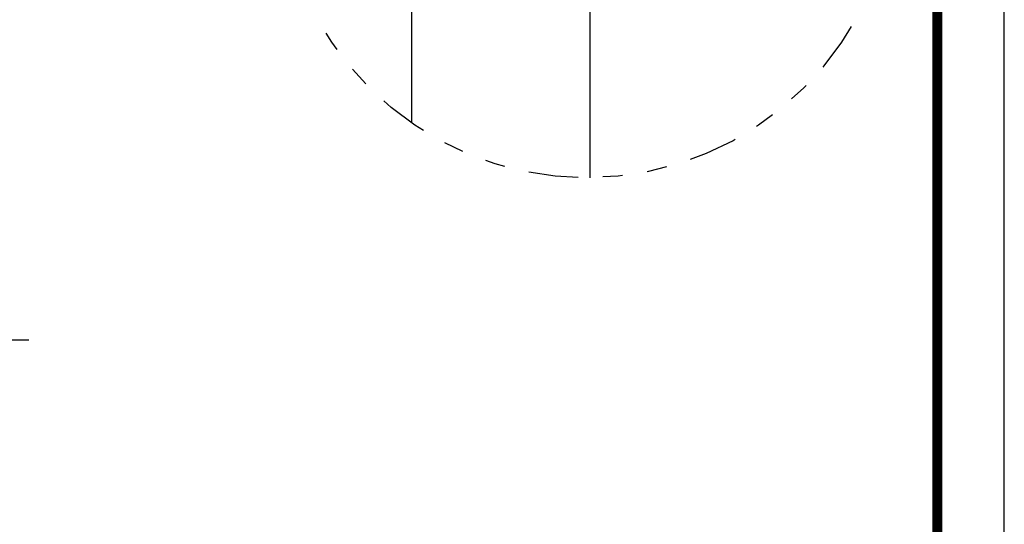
# Model space of a CAD drawing. Extents: x 40.7 to 137.4, y -250.8 to -221.5.
# Tile 216 of 256: x 86.7 to 91.7, y -231.3 to -228.8. Entities that reach past the tile are written whole.
import ezdxf

# ---------------------------------------------------------------- set-up
doc = ezdxf.new("R2010")
doc.units = 0
doc.header["$MEASUREMENT"] = 0
doc.linetypes.add('DIVIDE2', pattern=[0.625, 0.25, -0.125, 0, -0.125, 0, -0.125])
doc.layers.get('0').update_dxf_attribs({"linetype": 'CONTINUOUS'})
for name, color, linetype in [('EQUIP', 4, 'CONTINUOUS'), ('PAREDE', 4, 'CONTINUOUS'), ('PRANCHA', 8, 'CONTINUOUS')]:
    doc.layers.add(name, color=color, linetype=linetype)

msp = doc.modelspace()

# ---------------------------------------------------------------- linework, layer by layer
at = {"color": 1}
msp.add_line((85.1953, -230.4032), (86.7759, -230.4032), dxfattribs=at)
at = {"layer": 'EQUIP', "linetype": 'DIVIDE2'}
msp.add_circle((89.5865, -228.0382), 1.5488, dxfattribs=at)
at = {"layer": 'PAREDE', "linetype": 'Continuous'}
for p, q in [((89.6033, -226.4895), (89.6033, -229.5869)), ((88.7033, -226.766), (88.7033, -229.3104))]:
    msp.add_line(p, q, dxfattribs=at)
at = {"layer": 'PRANCHA'}
msp.add_line((91.6921, -250.8315), (91.6921, -221.4566), dxfattribs=at)
at = {"layer": 'PRANCHA', "const_width": 0.0506}
msp.add_lwpolyline([(50.3546, -221.794), (50.3546, -250.494), (91.3546, -250.494), (91.3546, -221.794), (50.3546, -221.794)], dxfattribs=at)

doc.saveas('drawing.dxf')
